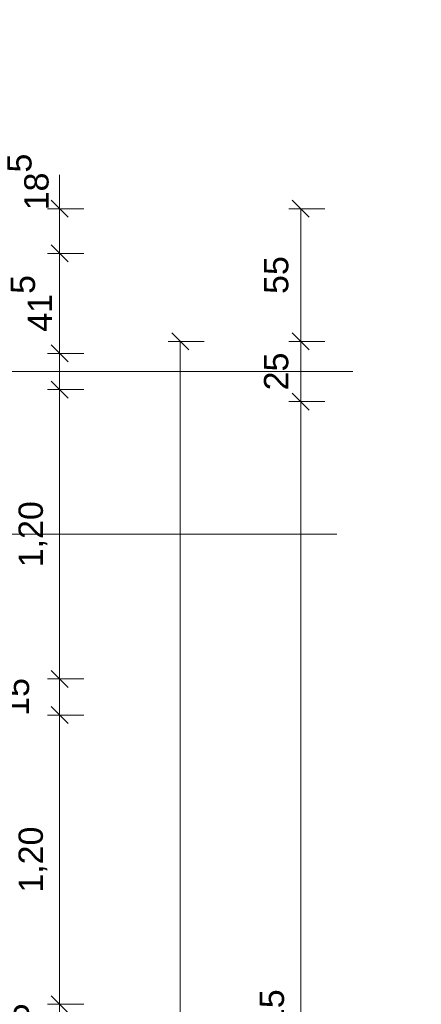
# Model space of a CAD drawing. Header units: metres. Extents: x -49 to 152, y -127 to 99.
# Tile 51 of 177: x -41.49 to -39.82, y -2.63 to 1.46. Entities that reach past the tile are written whole.
import ezdxf

# ---------------------------------------------------------------- set-up
doc = ezdxf.new("R2010")
doc.units = ezdxf.units.M
doc.header["$PDMODE"] = 1
doc.header["$PDSIZE"] = -2
doc.linetypes.add('Achsen 01', pattern=[5.291531, 3.175, -1.058062, 0.352704, -0.705764])
doc.linetypes.add('Raster 01', pattern=[2, 1, -1])
doc.layers.get('0').update_dxf_attribs({"lineweight": 25})
for name, color, linetype, lineweight in [('_1.35m (3D)', 7, 'Continuous', 9), ('_GRU (2D)', 7, 'Continuous', 9), ('_OG 3 (2D)', 7, 'Continuous', 9), ('AV1-Schnitt Achsen', 7, 'Achsen 01', 18), ('Bemaßung-Bemaßung', 7, 'Continuous', 9)]:
    doc.layers.add(name, color=color, linetype=linetype, lineweight=lineweight)
doc.layers.add('AV1-Achsen', color=1, linetype='Achsen 01', lineweight=18, true_color=0xff0000)
doc.layers.add('AV1-Raster', color=7, linetype='Raster 01', lineweight=9, true_color=0xa6a6a6)
doc.layers.get('0').freeze()
doc.styles.add('Arial', font='arial.ttf')
doc.dimstyles.new('COE 50', dxfattribs={"dimtxt": 100.872396, "dimasz": 0.001414, "dimexe": 0.001, "dimexo": 0.01, "dimgap": 0.001, "dimtad": 1, "dimdec": 3, "dimtxsty": 'Arial', "dimblk": 'VW_SLASH-3', "dimblk1": 'VW_SLASH-3', "dimblk2": 'VW_SLASH-3', "dimcen": 0, "dimadec": 3, "dimazin": 0, "dimtfac": 0.8, "dimtdec": 3, "dimtix": 1, "dimtmove": 0, "dimatfit": 0, "dimldrblk": 'VW_SLASH-2', "dimfxl": 0.002, "dimfxlon": 1, "dimfrac": 2, "dimtolj": 1, "dimarcsym": 0})

# ---------------------------------------------------------------- blocks, each defined once
blk = doc.blocks.new('Group-4')
at = {"layer": 'AV1-Raster'}
blk.add_line((1.35, -1.35), (-40.5, -1.35), dxfattribs=at)
blk = doc.blocks.new('1.35m (3D)')
at = {"layer": 'AV1-Raster', "color": 7}
blk.add_blockref('Group-4', (0, 0), dxfattribs=at)
blk = doc.blocks.new('VW_SLASH-3')
at = {"color": 0, "linetype": 'ByBlock', "lineweight": -2, "transparency": 16777216}
blk.add_line((0, 0), (-1, 0), dxfattribs=at)
at = {"color": 0, "linetype": 'Continuous', "lineweight": 15, "transparency": 16777216, "flags": 128}
blk.add_lwpolyline([(0.5, 0.5), (-0.5, -0.5)], dxfattribs=at)
blk = doc.blocks.new('*D601')
at = {"layer": 'Bemaßung-Bemaßung', "color": 0, "lineweight": -2}
for p, q in [((-39.825, 3.075), (-39.825, 3.225)), ((0.675, 3.075), (0.675, 3.225)), ((-39.7543, 3.175), (0.6043, 3.175))]:
    blk.add_line(p, q, dxfattribs=at)
at = {"layer": 'Defpoints', "color": 0}
for p in [(0.675, 3.175), (-39.825, 0), (0.675, 0)]:
    blk.add_point(p, dxfattribs=at)
at = {"layer": 'Bemaßung-Bemaßung', "color": 0, "lineweight": -2, "xscale": 0.070693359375, "yscale": 0.070693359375, "zscale": 0.070693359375, "rotation": 180}
blk.add_blockref('VW_SLASH-3', (-39.825, 3.175), dxfattribs=at)
at = {"layer": 'Bemaßung-Bemaßung', "color": 0, "lineweight": -2, "xscale": 0.070693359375, "yscale": 0.070693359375, "zscale": 0.070693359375}
blk.add_blockref('VW_SLASH-3', (0.675, 3.175), dxfattribs=at)
at = {"layer": 'Bemaßung-Bemaßung', "color": 0, "insert": (-19.575, 3.2856), "char_height": 0.10087, "attachment_point": 5, "style": 'Arial'}
blk.add_mtext('\\A1;40,50', dxfattribs=at)
blk = doc.blocks.new('VW_SLASH-2')
at = {"color": 0, "linetype": 'ByBlock', "lineweight": -2, "transparency": 16777216}
blk.add_line((0, 0), (-1, 0), dxfattribs=at)
at = {"color": 0, "linetype": 'Continuous', "lineweight": 15, "transparency": 16777216, "flags": 128}
blk.add_lwpolyline([(0.5, 0.5), (-0.5, -0.5)], dxfattribs=at)
blk = doc.blocks.new('*D670')
at = {"layer": 'Bemaßung-Bemaßung', "color": 0, "linetype": 'Continuous', "lineweight": -2}
for p, q in [((-39.825, 2.575), (-39.825, 2.725)), ((-39.64, 2.575), (-39.64, 2.725)), ((-39.8957, 2.675), (-39.9664, 2.675)), ((-39.825, 2.675), (-39.64, 2.675)), ((-39.5693, 2.675), (-39.4986, 2.675))]:
    blk.add_line(p, q, dxfattribs=at)
at = {"layer": 'Defpoints', "color": 0}
for p in [(-39.64, 2.675), (-39.64, 0.49), (-39.825, 0.075)]:
    blk.add_point(p, dxfattribs=at)
at = {"layer": 'Bemaßung-Bemaßung', "color": 0, "lineweight": -2, "xscale": 0.070693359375, "yscale": 0.070693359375, "zscale": 0.070693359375}
blk.add_blockref('VW_SLASH-3', (-39.825, 2.675), dxfattribs=at)
at = {"layer": 'Bemaßung-Bemaßung', "color": 0, "lineweight": -2, "xscale": 0.070693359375, "yscale": 0.070693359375, "zscale": 0.070693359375, "rotation": 180}
blk.add_blockref('VW_SLASH-3', (-39.64, 2.675), dxfattribs=at)
at = {"layer": 'Bemaßung-Bemaßung', "color": 0, "insert": (-39.936, 2.806), "char_height": 0.100872, "attachment_point": 5, "style": 'Arial'}
blk.add_mtext('\\A1;18\\S5^ ;', dxfattribs=at)
blk = doc.blocks.new('*D687')
at = {"layer": 'Bemaßung-Bemaßung', "color": 0, "lineweight": -2}
for p, q in [((-41.725, 0.675), (-41.875, 0.675)), ((-41.825, -22.2043), (-41.825, 0.6043)), ((-41.725, -22.275), (-41.875, -22.275))]:
    blk.add_line(p, q, dxfattribs=at)
at = {"layer": 'Defpoints', "color": 0}
for p in [(-41.825, 0.675), (-39.825, 0.675), (-39.825, -22.275)]:
    blk.add_point(p, dxfattribs=at)
at = {"layer": 'Bemaßung-Bemaßung', "color": 0, "lineweight": -2, "xscale": 0.070693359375, "yscale": 0.070693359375, "zscale": 0.070693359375}
for p, rotation in [((-41.825, 0.675), 90), ((-41.825, -22.275), 270)]:
    blk.add_blockref('VW_SLASH-3', p, dxfattribs=dict(at, rotation=rotation))
at = {"layer": 'Bemaßung-Bemaßung', "color": 0, "insert": (-41.9356, -10.8), "char_height": 0.10087, "attachment_point": 5, "rotation": 90, "style": 'Arial'}
blk.add_mtext('\\A1;22,95', dxfattribs=at)
blk = doc.blocks.new('*D718')
at = {"layer": 'Bemaßung-Bemaßung', "color": 0, "linetype": 'Continuous', "lineweight": -2}
for p, q in [((-41.325, -2.5543), (-41.325, -2.4836)), ((-41.225, -2.625), (-41.375, -2.625)), ((-41.325, -2.625), (-41.325, -2.775)), ((-41.225, -2.775), (-41.375, -2.775)), ((-41.325, -2.8457), (-41.325, -2.9164))]:
    blk.add_line(p, q, dxfattribs=at)
at = {"layer": 'Defpoints', "color": 0}
for p in [(-39.825, -2.625), (-41.325, -2.775), (-39.825, -2.775)]:
    blk.add_point(p, dxfattribs=at)
at = {"layer": 'Bemaßung-Bemaßung', "color": 0, "lineweight": -2, "xscale": 0.070693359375, "yscale": 0.070693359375, "zscale": 0.070693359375}
for p, rotation in [((-41.325, -2.625), 270), ((-41.325, -2.775), 90)]:
    blk.add_blockref('VW_SLASH-3', p, dxfattribs=dict(at, rotation=rotation))
at = {"layer": 'Bemaßung-Bemaßung', "color": 0, "insert": (-41.5015, -2.7), "char_height": 0.10087, "attachment_point": 5, "rotation": 90, "style": 'Arial'}
blk.add_mtext('\\A1;15', dxfattribs=at)
blk = doc.blocks.new('*D719')
at = {"layer": 'Bemaßung-Bemaßung', "color": 0, "linetype": 'Continuous', "lineweight": -2}
for p, q in [((-41.225, -1.425), (-41.375, -1.425)), ((-41.325, -1.4957), (-41.325, -2.5543)), ((-41.225, -2.625), (-41.375, -2.625))]:
    blk.add_line(p, q, dxfattribs=at)
at = {"layer": 'Defpoints', "color": 0}
for p in [(-39.825, -1.425), (-41.325, -2.625), (-39.825, -2.625)]:
    blk.add_point(p, dxfattribs=at)
at = {"layer": 'Bemaßung-Bemaßung', "color": 0, "lineweight": -2, "xscale": 0.070693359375, "yscale": 0.070693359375, "zscale": 0.070693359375}
for p, rotation in [((-41.325, -1.425), 90), ((-41.325, -2.625), 270)]:
    blk.add_blockref('VW_SLASH-3', p, dxfattribs=dict(at, rotation=rotation))
at = {"layer": 'Bemaßung-Bemaßung', "color": 0, "insert": (-41.4356, -2.025), "char_height": 0.10087, "attachment_point": 5, "rotation": 90, "style": 'Arial'}
blk.add_mtext('\\A1;1,20', dxfattribs=at)
blk = doc.blocks.new('*D720')
at = {"layer": 'Bemaßung-Bemaßung', "color": 0, "linetype": 'Continuous', "lineweight": -2}
for p, q in [((-41.325, -1.2043), (-41.325, -1.1336)), ((-41.225, -1.275), (-41.375, -1.275)), ((-41.325, -1.275), (-41.325, -1.425)), ((-41.225, -1.425), (-41.375, -1.425)), ((-41.325, -1.4957), (-41.325, -1.5664))]:
    blk.add_line(p, q, dxfattribs=at)
at = {"layer": 'Defpoints', "color": 0}
for p in [(-39.825, -1.275), (-41.325, -1.425), (-39.825, -1.425)]:
    blk.add_point(p, dxfattribs=at)
at = {"layer": 'Bemaßung-Bemaßung', "color": 0, "lineweight": -2, "xscale": 0.070693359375, "yscale": 0.070693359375, "zscale": 0.070693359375}
for p, rotation in [((-41.325, -1.275), 270), ((-41.325, -1.425), 90)]:
    blk.add_blockref('VW_SLASH-3', p, dxfattribs=dict(at, rotation=rotation))
at = {"layer": 'Bemaßung-Bemaßung', "color": 0, "insert": (-41.5015, -1.35), "char_height": 0.10087, "attachment_point": 5, "rotation": 90, "style": 'Arial'}
blk.add_mtext('\\A1;15', dxfattribs=at)
blk = doc.blocks.new('*D721')
at = {"layer": 'Bemaßung-Bemaßung', "color": 0, "linetype": 'Continuous', "lineweight": -2}
for p, q in [((-41.225, -0.075), (-41.375, -0.075)), ((-41.325, -0.1457), (-41.325, -1.2043)), ((-41.225, -1.275), (-41.375, -1.275))]:
    blk.add_line(p, q, dxfattribs=at)
at = {"layer": 'Defpoints', "color": 0}
for p in [(-39.825, -0.075), (-41.325, -1.275), (-39.825, -1.275)]:
    blk.add_point(p, dxfattribs=at)
at = {"layer": 'Bemaßung-Bemaßung', "color": 0, "lineweight": -2, "xscale": 0.070693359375, "yscale": 0.070693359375, "zscale": 0.070693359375}
for p, rotation in [((-41.325, -0.075), 90), ((-41.325, -1.275), 270)]:
    blk.add_blockref('VW_SLASH-3', p, dxfattribs=dict(at, rotation=rotation))
at = {"layer": 'Bemaßung-Bemaßung', "color": 0, "insert": (-41.4356, -0.675), "char_height": 0.10087, "attachment_point": 5, "rotation": 90, "style": 'Arial'}
blk.add_mtext('\\A1;1,20', dxfattribs=at)
blk = doc.blocks.new('*D722')
at = {"layer": 'Bemaßung-Bemaßung', "color": 0, "linetype": 'Continuous', "lineweight": -2}
for p, q in [((-41.325, 0.1457), (-41.325, 0.2164)), ((-41.225, 0.075), (-41.375, 0.075)), ((-41.325, 0.075), (-41.325, -0.075)), ((-41.225, -0.075), (-41.375, -0.075)), ((-41.325, -0.1457), (-41.325, -0.2164))]:
    blk.add_line(p, q, dxfattribs=at)
at = {"layer": 'Defpoints', "color": 0}
for p in [(-39.825, 0.075), (-41.325, -0.075), (-39.825, -0.075)]:
    blk.add_point(p, dxfattribs=at)
at = {"layer": 'Bemaßung-Bemaßung', "color": 0, "lineweight": -2, "xscale": 0.070693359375, "yscale": 0.070693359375, "zscale": 0.070693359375}
for p, rotation in [((-41.325, 0.075), 270), ((-41.325, -0.075), 90)]:
    blk.add_blockref('VW_SLASH-3', p, dxfattribs=dict(at, rotation=rotation))
at = {"layer": 'Bemaßung-Bemaßung', "color": 0, "insert": (-41.6045, 0), "char_height": 0.10087, "attachment_point": 5, "rotation": 90, "style": 'Arial'}
blk.add_mtext('\\A1;15', dxfattribs=at)
blk = doc.blocks.new('*D723')
at = {"layer": 'Bemaßung-Bemaßung', "color": 0, "linetype": 'Continuous', "lineweight": -2}
for p, q in [((-41.225, 0.49), (-41.375, 0.49)), ((-41.325, 0.4193), (-41.325, 0.1457)), ((-41.225, 0.075), (-41.375, 0.075))]:
    blk.add_line(p, q, dxfattribs=at)
at = {"layer": 'Defpoints', "color": 0}
for p in [(-39.64, 0.49), (-41.325, 0.075), (-39.825, 0.075)]:
    blk.add_point(p, dxfattribs=at)
at = {"layer": 'Bemaßung-Bemaßung', "color": 0, "lineweight": -2, "xscale": 0.070693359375, "yscale": 0.070693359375, "zscale": 0.070693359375}
for p, rotation in [((-41.325, 0.49), 90), ((-41.325, 0.075), 270)]:
    blk.add_blockref('VW_SLASH-3', p, dxfattribs=dict(at, rotation=rotation))
at = {"layer": 'Bemaßung-Bemaßung', "color": 0, "insert": (-41.4424, 0.2825), "char_height": 0.100872, "attachment_point": 5, "rotation": 90, "style": 'Arial'}
blk.add_mtext('\\A1;41\\S5^ ;', dxfattribs=at)
blk = doc.blocks.new('*D724')
at = {"layer": 'Bemaßung-Bemaßung', "color": 0, "linetype": 'Continuous', "lineweight": -2}
for p, q in [((-41.325, 0.7457), (-41.325, 0.8164)), ((-41.225, 0.675), (-41.375, 0.675)), ((-41.325, 0.675), (-41.325, 0.49)), ((-41.225, 0.49), (-41.375, 0.49)), ((-41.325, 0.4193), (-41.325, 0.3486))]:
    blk.add_line(p, q, dxfattribs=at)
at = {"layer": 'Defpoints', "color": 0}
for p in [(-39.225, 0.675), (-41.325, 0.49), (-39.64, 0.49)]:
    blk.add_point(p, dxfattribs=at)
at = {"layer": 'Bemaßung-Bemaßung', "color": 0, "lineweight": -2, "xscale": 0.070693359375, "yscale": 0.070693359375, "zscale": 0.070693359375}
for p, rotation in [((-41.325, 0.675), 270), ((-41.325, 0.49), 90)]:
    blk.add_blockref('VW_SLASH-3', p, dxfattribs=dict(at, rotation=rotation))
at = {"layer": 'Bemaßung-Bemaßung', "color": 0, "insert": (-41.456, 0.786), "char_height": 0.100872, "attachment_point": 5, "rotation": 90, "style": 'Arial'}
blk.add_mtext('\\A1;18\\S5^ ;', dxfattribs=at)
blk = doc.blocks.new('*D725')
at = {"layer": 'Bemaßung-Bemaßung', "color": 0, "lineweight": -2}
for p, q in [((-40.725, 0.125), (-40.875, 0.125)), ((-40.825, 0.0543), (-40.825, -21.6543)), ((-40.725, -21.725), (-40.875, -21.725))]:
    blk.add_line(p, q, dxfattribs=at)
at = {"layer": 'Defpoints', "color": 0}
for p in [(-39.275, 0.125), (-40.825, -21.725), (-39.275, -21.725)]:
    blk.add_point(p, dxfattribs=at)
at = {"layer": 'Bemaßung-Bemaßung', "color": 0, "lineweight": -2, "xscale": 0.070693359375, "yscale": 0.070693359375, "zscale": 0.070693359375}
for p, rotation in [((-40.825, 0.125), 90), ((-40.825, -21.725), 270)]:
    blk.add_blockref('VW_SLASH-3', p, dxfattribs=dict(at, rotation=rotation))
at = {"layer": 'Bemaßung-Bemaßung', "color": 0, "insert": (-40.9356, -10.8), "char_height": 0.10087, "attachment_point": 5, "rotation": 90, "style": 'Arial'}
blk.add_mtext('\\A1;21,85', dxfattribs=at)
blk = doc.blocks.new('*D763')
at = {"layer": 'Bemaßung-Bemaßung', "color": 0, "linetype": 'Continuous', "lineweight": -2}
for p, q in [((-39.825, 1.575), (-39.825, 1.725)), ((-39.275, 1.575), (-39.275, 1.725)), ((-39.3457, 1.675), (-39.7543, 1.675))]:
    blk.add_line(p, q, dxfattribs=at)
at = {"layer": 'Defpoints', "color": 0}
for p in [(-39.825, 1.675), (-39.825, 0.675), (-39.275, 0.125)]:
    blk.add_point(p, dxfattribs=at)
at = {"layer": 'Bemaßung-Bemaßung', "color": 0, "lineweight": -2, "xscale": 0.070693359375, "yscale": 0.070693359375, "zscale": 0.070693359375, "rotation": 180}
blk.add_blockref('VW_SLASH-3', (-39.825, 1.675), dxfattribs=at)
at = {"layer": 'Bemaßung-Bemaßung', "color": 0, "lineweight": -2, "xscale": 0.070693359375, "yscale": 0.070693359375, "zscale": 0.070693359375}
blk.add_blockref('VW_SLASH-3', (-39.275, 1.675), dxfattribs=at)
at = {"layer": 'Bemaßung-Bemaßung', "color": 0, "insert": (-39.55, 1.7763), "char_height": 0.10087, "attachment_point": 5, "style": 'Arial'}
blk.add_mtext('\\A1;55', dxfattribs=at)
blk = doc.blocks.new('*D795')
at = {"layer": 'Bemaßung-Bemaßung', "color": 0, "linetype": 'Continuous', "lineweight": -2}
for p, q in [((-40.225, -0.125), (-40.375, -0.125)), ((-40.325, -0.1957), (-40.325, -5.2043)), ((-40.225, -5.275), (-40.375, -5.275))]:
    blk.add_line(p, q, dxfattribs=at)
at = {"layer": 'Defpoints', "color": 0}
for p in [(-39.025, -0.125), (-40.325, -5.275), (-39.025, -5.275)]:
    blk.add_point(p, dxfattribs=at)
at = {"layer": 'Bemaßung-Bemaßung', "color": 0, "lineweight": -2, "xscale": 0.070693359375, "yscale": 0.070693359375, "zscale": 0.070693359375}
for p, rotation in [((-40.325, -0.125), 90), ((-40.325, -5.275), 270)]:
    blk.add_blockref('VW_SLASH-3', p, dxfattribs=dict(at, rotation=rotation))
at = {"layer": 'Bemaßung-Bemaßung', "color": 0, "insert": (-40.4356, -2.7), "char_height": 0.10087, "attachment_point": 5, "rotation": 90, "style": 'Arial'}
blk.add_mtext('\\A1;5,15', dxfattribs=at)
blk = doc.blocks.new('*D796')
at = {"layer": 'Bemaßung-Bemaßung', "color": 0, "linetype": 'Continuous', "lineweight": -2}
for p, q in [((-40.225, 0.125), (-40.375, 0.125)), ((-40.325, 0.0543), (-40.325, -0.0543)), ((-40.225, -0.125), (-40.375, -0.125))]:
    blk.add_line(p, q, dxfattribs=at)
at = {"layer": 'Defpoints', "color": 0}
for p in [(-39.275, 0.125), (-40.325, -0.125), (-39.025, -0.125)]:
    blk.add_point(p, dxfattribs=at)
at = {"layer": 'Bemaßung-Bemaßung', "color": 0, "lineweight": -2, "xscale": 0.070693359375, "yscale": 0.070693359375, "zscale": 0.070693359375}
for p, rotation in [((-40.325, 0.125), 90), ((-40.325, -0.125), 270)]:
    blk.add_blockref('VW_SLASH-3', p, dxfattribs=dict(at, rotation=rotation))
at = {"layer": 'Bemaßung-Bemaßung', "color": 0, "insert": (-40.4265, 0), "char_height": 0.10087, "attachment_point": 5, "rotation": 90, "style": 'Arial'}
blk.add_mtext('\\A1;25', dxfattribs=at)
blk = doc.blocks.new('*D797')
at = {"layer": 'Bemaßung-Bemaßung', "color": 0, "linetype": 'Continuous', "lineweight": -2}
for p, q in [((-40.225, 0.675), (-40.375, 0.675)), ((-40.325, 0.6043), (-40.325, 0.1957)), ((-40.225, 0.125), (-40.375, 0.125))]:
    blk.add_line(p, q, dxfattribs=at)
at = {"layer": 'Defpoints', "color": 0}
for p in [(-39.225, 0.675), (-40.325, 0.125), (-39.275, 0.125)]:
    blk.add_point(p, dxfattribs=at)
at = {"layer": 'Bemaßung-Bemaßung', "color": 0, "lineweight": -2, "xscale": 0.070693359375, "yscale": 0.070693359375, "zscale": 0.070693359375}
for p, rotation in [((-40.325, 0.675), 90), ((-40.325, 0.125), 270)]:
    blk.add_blockref('VW_SLASH-3', p, dxfattribs=dict(at, rotation=rotation))
at = {"layer": 'Bemaßung-Bemaßung', "color": 0, "insert": (-40.4263, 0.4), "char_height": 0.10087, "attachment_point": 5, "rotation": 90, "style": 'Arial'}
blk.add_mtext('\\A1;55', dxfattribs=at)
blk = doc.blocks.new('Group-879')
at = {"layer": 'AV1-Achsen'}
blk.add_line((-43.2844, 0), (4.2656, 0), dxfattribs=at)
blk = doc.blocks.new('Group-886')
at = {"layer": 'AV1-Schnitt Achsen'}
blk.add_line((-43.35, -0.675), (4.2, -0.675), dxfattribs=at)
blk = doc.blocks.new('GRU (2D)')
at = {"layer": 'AV1-Achsen', "color": 7}
blk.add_blockref('Group-879', (0, 0), dxfattribs=at)
at = {"layer": 'AV1-Schnitt Achsen', "color": 7}
blk.add_blockref('Group-886', (0, 0), dxfattribs=at)
blk = doc.blocks.new('OG 3 (2D)')
at = {"layer": 'Bemaßung-Bemaßung'}
dim = blk.add_linear_dim(base=(0.675, 3.175), p1=(-39.825, 0), p2=(0.675, 0), text='40,50', dimstyle='COE 50', override={"dimtxt": 0.100872, "dimasz": 0.070693, "dimexe": 0.05, "dimgap": 0.05, "dimpost": '<>', "dimtxsty": 'Arial', "dimtmove": 2, "dimfxl": 0.1}, dxfattribs=at)
dim.commit()
dim.dimension.update_dxf_attribs({"geometry": '*D601', "text_midpoint": (-19.575, 3.2856)})
at = {"layer": 'Bemaßung-Bemaßung', "linetype": 'Continuous'}
dim = blk.add_linear_dim(base=(-39.64, 2.675), p1=(-39.825, 0.075), p2=(-39.64, 0.49), text='18\\S5^ ;', dimstyle='COE 50', override={"dimtxt": 0.100872, "dimasz": 0.070693, "dimexe": 0.05, "dimgap": 0.05, "dimpost": '<>', "dimtxsty": 'Arial', "dimtix": 0, "dimtmove": 2, "dimfxl": 0.1}, dxfattribs=at)
dim.commit()
dim.dimension.update_dxf_attribs({"geometry": '*D670', "text_midpoint": (-39.936, 2.806), "dimtype": 160})
dim = blk.add_linear_dim(base=(-39.825, 1.675), p1=(-39.275, 0.125), p2=(-39.825, 0.675), text='55', dimstyle='COE 50', override={"dimtxt": 0.100872, "dimasz": 0.070693, "dimexe": 0.05, "dimgap": 0.05, "dimpost": '<>', "dimtxsty": 'Arial', "dimtmove": 2, "dimfxl": 0.1}, dxfattribs=at)
dim.commit()
dim.dimension.update_dxf_attribs({"geometry": '*D763', "text_midpoint": (-39.55, 1.7763)})
dim = blk.add_linear_dim(base=(-41.325, 0.49), p1=(-39.225, 0.675), p2=(-39.64, 0.49), angle=270, text='18\\S5^ ;', dimstyle='COE 50', override={"dimtxt": 0.100872, "dimasz": 0.070693, "dimexe": 0.05, "dimgap": 0.05, "dimpost": '<>', "dimtxsty": 'Arial', "dimtix": 0, "dimtmove": 2, "dimfxl": 0.1}, dxfattribs=at)
dim.commit()
dim.dimension.update_dxf_attribs({"geometry": '*D724', "text_midpoint": (-41.456, 0.786), "dimtype": 160})
at = {"layer": 'Bemaßung-Bemaßung'}
for base, p1, p2, text, picture, middle in [((-41.825, 0.675), (-39.825, -22.275), (-39.825, 0.675), '22,95', '*D687', (-41.9356, -10.8)), ((-40.825, -21.725), (-39.275, 0.125), (-39.275, -21.725), '21,85', '*D725', (-40.9356, -10.8))]:
    dim = blk.add_linear_dim(base=base, p1=p1, p2=p2, angle=270, text=text, dimstyle='COE 50', override={"dimtxt": 0.100872, "dimasz": 0.070693, "dimexe": 0.05, "dimgap": 0.05, "dimpost": '<>', "dimtxsty": 'Arial', "dimtmove": 2, "dimfxl": 0.1}, dxfattribs=at)
    dim.commit()
    dim.dimension.update_dxf_attribs({"geometry": picture, "text_midpoint": middle})
at = {"layer": 'Bemaßung-Bemaßung', "linetype": 'Continuous'}
for base, p1, p2, text, override, picture, middle in [((-40.325, 0.125), (-39.225, 0.675), (-39.275, 0.125), '55', {"dimtxt": 0.100872, "dimasz": 0.070693, "dimexe": 0.05, "dimgap": 0.05, "dimpost": '<>', "dimtxsty": 'Arial', "dimtmove": 2, "dimfxl": 0.1}, '*D797', (-40.4263, 0.4)), ((-41.325, 0.075), (-39.64, 0.49), (-39.825, 0.075), '41\\S5^ ;', {"dimtxt": 0.100872, "dimasz": 0.070693, "dimexe": 0.05, "dimgap": 0.05, "dimpost": '<>', "dimtxsty": 'Arial', "dimtmove": 2, "dimfxl": 0.1}, '*D723', (-41.4424, 0.2825)), ((-41.325, -0.075), (-39.825, 0.075), (-39.825, -0.075), '15', {"dimtxt": 0.100872, "dimasz": 0.070693, "dimexe": 0.05, "dimgap": 0.05, "dimpost": '<>', "dimtxsty": 'Arial', "dimtix": 0, "dimtmove": 2, "dimfxl": 0.1}, '*D722', (-41.6045, 0)), ((-40.325, -0.125), (-39.275, 0.125), (-39.025, -0.125), '25', {"dimtxt": 0.100872, "dimasz": 0.070693, "dimexe": 0.05, "dimgap": 0.05, "dimpost": '<>', "dimtxsty": 'Arial', "dimtmove": 2, "dimfxl": 0.1}, '*D796', (-40.4265, 0)), ((-41.325, -1.275), (-39.825, -0.075), (-39.825, -1.275), '1,20', {"dimtxt": 0.100872, "dimasz": 0.070693, "dimexe": 0.05, "dimgap": 0.05, "dimpost": '<>', "dimtxsty": 'Arial', "dimtmove": 2, "dimfxl": 0.1}, '*D721', (-41.4356, -0.675)), ((-40.325, -5.275), (-39.025, -0.125), (-39.025, -5.275), '5,15', {"dimtxt": 0.100872, "dimasz": 0.070693, "dimexe": 0.05, "dimgap": 0.05, "dimpost": '<>', "dimtxsty": 'Arial', "dimtmove": 2, "dimfxl": 0.1}, '*D795', (-40.4356, -2.7)), ((-41.325, -1.425), (-39.825, -1.275), (-39.825, -1.425), '15', {"dimtxt": 0.100872, "dimasz": 0.070693, "dimexe": 0.05, "dimgap": 0.05, "dimpost": '<>', "dimtxsty": 'Arial', "dimtix": 0, "dimtmove": 2, "dimfxl": 0.1}, '*D720', (-41.5015, -1.35)), ((-41.325, -2.625), (-39.825, -1.425), (-39.825, -2.625), '1,20', {"dimtxt": 0.100872, "dimasz": 0.070693, "dimexe": 0.05, "dimgap": 0.05, "dimpost": '<>', "dimtxsty": 'Arial', "dimtmove": 2, "dimfxl": 0.1}, '*D719', (-41.4356, -2.025)), ((-41.325, -2.775), (-39.825, -2.625), (-39.825, -2.775), '15', {"dimtxt": 0.100872, "dimasz": 0.070693, "dimexe": 0.05, "dimgap": 0.05, "dimpost": '<>', "dimtxsty": 'Arial', "dimtix": 0, "dimtmove": 2, "dimfxl": 0.1}, '*D718', (-41.5015, -2.7))]:
    dim = blk.add_linear_dim(base=base, p1=p1, p2=p2, angle=270, text=text, dimstyle='COE 50', override=override, dxfattribs=at)
    dim.commit()
    dim.dimension.update_dxf_attribs({"geometry": picture, "text_midpoint": middle})

msp = doc.modelspace()

# ---------------------------------------------------------------- block references
at = {"layer": '_1.35m (3D)'}
msp.add_blockref('1.35m (3D)', (0, 0), dxfattribs=at)

# ---------------------------------------------------------------- next in the draw order: block references
at = {"layer": '_OG 3 (2D)'}
msp.add_blockref('OG 3 (2D)', (0, 0), dxfattribs=at)

# ---------------------------------------------------------------- next in the draw order: block references
at = {"layer": '_GRU (2D)'}
msp.add_blockref('GRU (2D)', (0, 0), dxfattribs=at)

doc.saveas('drawing.dxf')
